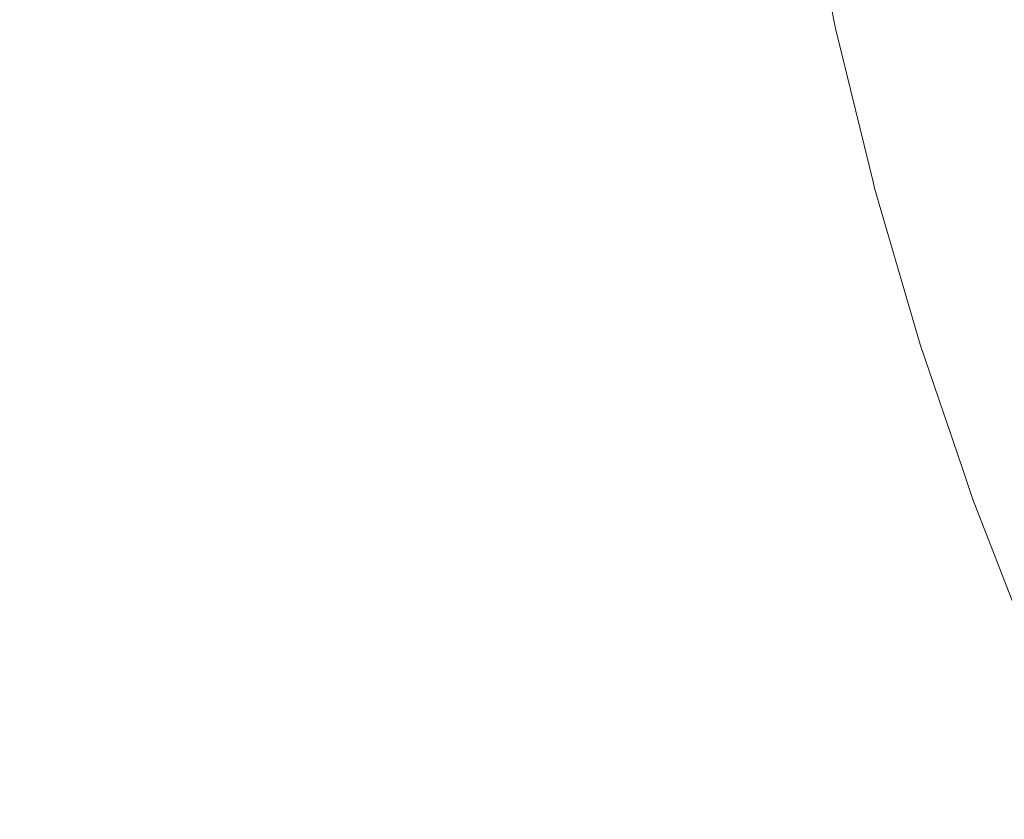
# Model space of a CAD drawing. Header units: centimetres. Extents: x -26 to 27.3, y -25.3 to -23.5.
# Tile 69 of 221: x -8.1565 to -8.1037, y -24.8455 to -24.8026. Entities that reach past the tile are written whole.
import ezdxf

# ---------------------------------------------------------------- set-up
doc = ezdxf.new("R2010")
doc.units = ezdxf.units.CM
doc.header["$LTSCALE"] = 2.54
doc.layers.add('Lucido design-1', color=7, linetype='Continuous')

# ---------------------------------------------------------------- blocks, each defined once
blk = doc.blocks.new('Gruppo-4-1')
at = {"color": 7, "linetype": 'Continuous', "lineweight": 9}
blk.add_3dface([(-25.917482, -23.559888, 1050.422055), (-25.917482, -25.159888, 1050.422055), (27.182518, -25.159888, 1050.422055), (27.182518, -23.559888, 1050.422055)], dxfattribs=at)
for points, invisible_edges in [([(-8.112384, -24.803097, 1049.930605), (-8.114083, -24.794554, 1049.930605), (-8.113657, -24.794479, 1049.934669), (-8.111961, -24.803003, 1049.934669)], 15), ([(-8.111961, -24.803003, 1049.934669), (-8.113657, -24.794479, 1049.934669), (-8.113067, -24.794375, 1049.938716), (-8.111377, -24.802873, 1049.938716)], 15), ([(-8.111377, -24.802873, 1049.938716), (-8.113067, -24.794375, 1049.938716), (-8.112314, -24.794242, 1049.942739), (-8.11063, -24.802708, 1049.942739)], 15), ([(-8.11063, -24.802708, 1049.942739), (-8.112314, -24.794242, 1049.942739), (-8.111399, -24.794081, 1049.94673), (-8.109723, -24.802507, 1049.94673)], 15), ([(-8.116024, -24.803904, 1049.696342), (-8.117755, -24.795202, 1049.696342), (-8.116814, -24.795036, 1049.700245), (-8.115092, -24.803697, 1049.700245)], 15), ([(-8.115092, -24.803697, 1049.700245), (-8.116814, -24.795036, 1049.700245), (-8.11603, -24.794897, 1049.704179), (-8.114314, -24.803525, 1049.704179)], 15), ([(-8.114314, -24.803525, 1049.704179), (-8.11603, -24.794897, 1049.704179), (-8.115402, -24.794787, 1049.708136), (-8.113692, -24.803387, 1049.708136)], 15), ([(-8.113692, -24.803387, 1049.708136), (-8.115402, -24.794787, 1049.708136), (-8.114932, -24.794704, 1049.71211), (-8.113225, -24.803283, 1049.71211)], 15), ([(-8.113225, -24.803283, 1049.71211), (-8.114932, -24.794704, 1049.71211), (-8.114619, -24.794649, 1049.716095), (-8.112915, -24.803214, 1049.716095)], 15), ([(-8.112915, -24.803214, 1049.716095), (-8.114619, -24.794649, 1049.716095), (-8.114463, -24.794621, 1049.720083), (-8.11276, -24.80318, 1049.720083)], 15), ([(-8.114241, -24.795637, 1049.722055), (-8.112741, -24.803176, 1049.722055), (-8.11276, -24.80318, 1049.720083), (-8.114463, -24.794621, 1049.720083)], 14), ([(-8.11274, -24.803176, 1049.9226), (-8.114442, -24.794617, 1049.9226), (-8.114345, -24.7946, 1049.92653), (-8.112643, -24.803154, 1049.92653)], 15), ([(-8.114442, -24.794617, 1049.9226), (-8.11274, -24.803176, 1049.9226), (-8.112741, -24.803176, 1049.922055), (-8.114241, -24.795637, 1049.922055)], 11), ([(-8.112643, -24.803154, 1049.92653), (-8.114345, -24.7946, 1049.92653), (-8.114083, -24.794554, 1049.930605), (-8.112384, -24.803097, 1049.930605)], 15), ([(-8.118349, -24.804419, 1049.688652), (-8.1201, -24.795615, 1049.688652), (-8.118851, -24.795395, 1049.692475), (-8.11711, -24.804144, 1049.692475)], 15), ([(-8.11711, -24.804144, 1049.692475), (-8.118851, -24.795395, 1049.692475), (-8.117755, -24.795202, 1049.696342), (-8.116024, -24.803904, 1049.696342)], 15), ([(-8.121278, -24.805068, 1049.681161), (-8.123055, -24.796136, 1049.681161), (-8.121502, -24.795862, 1049.684879), (-8.119739, -24.804727, 1049.684879)], 15), ([(-8.119739, -24.804727, 1049.684879), (-8.121502, -24.795862, 1049.684879), (-8.1201, -24.795615, 1049.688652), (-8.118349, -24.804419, 1049.688652)], 15), ([(-8.112741, -24.803176, 1049.722055), (-8.114241, -24.795637, 1049.722055), (-8.114241, -24.795637, 1049.922055), (-8.112741, -24.803176, 1049.922055)], 10), ([(-8.124795, -24.805848, 1049.673921), (-8.126603, -24.796762, 1049.673921), (-8.124756, -24.796436, 1049.677507), (-8.122964, -24.805442, 1049.677507)], 15), ([(-8.122964, -24.805442, 1049.677507), (-8.124756, -24.796436, 1049.677507), (-8.123055, -24.796136, 1049.681161), (-8.121278, -24.805068, 1049.681161)], 15), ([(-8.128882, -24.806754, 1049.666981), (-8.130725, -24.797488, 1049.666981), (-8.128593, -24.797113, 1049.670411), (-8.126769, -24.806286, 1049.670411)], 15), ([(-8.126769, -24.806286, 1049.670411), (-8.128593, -24.797113, 1049.670411), (-8.126603, -24.796762, 1049.673921), (-8.124795, -24.805848, 1049.673921)], 15), ([(-8.131131, -24.807253, 1049.66364), (-8.132993, -24.797888, 1049.66364), (-8.130725, -24.797488, 1049.666981), (-8.128882, -24.806754, 1049.666981)], 15), ([(-8.133549, -24.807789, 1049.660343), (-8.135433, -24.798319, 1049.660343), (-8.132993, -24.797888, 1049.66364), (-8.131131, -24.807253, 1049.66364)], 15), ([(-8.136063, -24.808346, 1049.657194), (-8.137969, -24.798766, 1049.657194), (-8.135433, -24.798319, 1049.660343), (-8.133549, -24.807789, 1049.660343)], 15), ([(-8.141463, -24.809543, 1049.651215), (-8.143416, -24.799726, 1049.651215), (-8.140631, -24.799235, 1049.65415), (-8.138702, -24.808931, 1049.65415)], 15), ([(-8.138702, -24.808931, 1049.65415), (-8.140631, -24.799235, 1049.65415), (-8.137969, -24.798766, 1049.657194), (-8.136063, -24.808346, 1049.657194)], 15), ([(-8.144341, -24.810181, 1049.648395), (-8.146319, -24.800238, 1049.648395), (-8.143416, -24.799726, 1049.651215), (-8.141463, -24.809543, 1049.651215)], 15), ([(-8.147332, -24.810844, 1049.645696), (-8.149336, -24.80077, 1049.645696), (-8.146319, -24.800238, 1049.648395), (-8.144341, -24.810181, 1049.648395)], 15), ([(-8.150431, -24.811531, 1049.643121), (-8.152462, -24.801321, 1049.643121), (-8.149336, -24.80077, 1049.645696), (-8.147332, -24.810844, 1049.645696)], 15), ([(-8.153632, -24.812241, 1049.640676), (-8.155691, -24.801891, 1049.640676), (-8.152462, -24.801321, 1049.643121), (-8.150431, -24.811531, 1049.643121)], 15), ([(-8.104043, -24.809877, 1049.95845), (-8.106046, -24.801692, 1049.95845), (-8.104508, -24.801351, 1049.962249), (-8.102521, -24.809469, 1049.962249)], 15), ([(-8.102521, -24.809469, 1049.962249), (-8.104508, -24.801351, 1049.962249), (-8.102817, -24.800976, 1049.965983), (-8.100849, -24.809021, 1049.965983)], 15), ([(-8.156932, -24.812973, 1049.638366), (-8.15902, -24.802478, 1049.638366), (-8.155691, -24.801891, 1049.640676), (-8.153632, -24.812241, 1049.640676)], 15), ([(-8.105411, -24.810243, 1049.954592), (-8.107429, -24.801998, 1049.954592), (-8.106046, -24.801692, 1049.95845), (-8.104043, -24.809877, 1049.95845)], 15), ([(-8.107681, -24.810852, 1049.94673), (-8.109723, -24.802507, 1049.94673), (-8.108655, -24.80227, 1049.950684), (-8.106624, -24.810569, 1049.950684)], 15), ([(-8.106624, -24.810569, 1049.950684), (-8.108655, -24.80227, 1049.950684), (-8.107429, -24.801998, 1049.954592), (-8.105411, -24.810243, 1049.954592)], 15), ([(-8.109896, -24.811445, 1049.934669), (-8.111961, -24.803003, 1049.934669), (-8.111377, -24.802873, 1049.938716), (-8.109317, -24.81129, 1049.938716)], 15), ([(-8.109317, -24.81129, 1049.938716), (-8.111377, -24.802873, 1049.938716), (-8.11063, -24.802708, 1049.942739), (-8.108579, -24.811092, 1049.942739)], 15), ([(-8.108579, -24.811092, 1049.942739), (-8.11063, -24.802708, 1049.942739), (-8.109723, -24.802507, 1049.94673), (-8.107681, -24.810852, 1049.94673)], 15), ([(-8.112223, -24.812069, 1049.704179), (-8.114314, -24.803525, 1049.704179), (-8.113692, -24.803387, 1049.708136), (-8.111608, -24.811904, 1049.708136)], 15), ([(-8.111608, -24.811904, 1049.708136), (-8.113692, -24.803387, 1049.708136), (-8.113225, -24.803283, 1049.71211), (-8.111146, -24.81178, 1049.71211)], 15), ([(-8.111146, -24.81178, 1049.71211), (-8.113225, -24.803283, 1049.71211), (-8.112915, -24.803214, 1049.716095), (-8.110839, -24.811698, 1049.716095)], 15), ([(-8.110839, -24.811698, 1049.716095), (-8.112915, -24.803214, 1049.716095), (-8.11276, -24.80318, 1049.720083), (-8.110686, -24.811657, 1049.720083)], 15), ([(-8.11276, -24.80318, 1049.720083), (-8.112741, -24.803176, 1049.722055), (-8.11266, -24.803506, 1049.722055)], 9), ([(-8.11266, -24.803506, 1049.722055), (-8.11075, -24.811313, 1049.722055), (-8.110686, -24.811657, 1049.720083), (-8.11276, -24.80318, 1049.720083)], 14), ([(-8.112741, -24.803176, 1049.922055), (-8.11266, -24.803506, 1049.922055), (-8.11266, -24.803506, 1049.722055), (-8.112741, -24.803176, 1049.722055)], 10), ([(-8.11266, -24.803506, 1049.922055), (-8.112741, -24.803176, 1049.922055), (-8.11274, -24.803176, 1049.9226)], 10), ([(-8.110666, -24.811651, 1049.9226), (-8.11274, -24.803176, 1049.9226), (-8.112643, -24.803154, 1049.92653), (-8.11057, -24.811626, 1049.92653)], 15), ([(-8.11075, -24.811313, 1049.922055), (-8.11266, -24.803506, 1049.922055), (-8.11274, -24.803176, 1049.9226), (-8.110666, -24.811651, 1049.9226)], 14), ([(-8.11057, -24.811626, 1049.92653), (-8.112643, -24.803154, 1049.92653), (-8.112384, -24.803097, 1049.930605), (-8.110314, -24.811557, 1049.930605)], 15), ([(-8.110314, -24.811557, 1049.930605), (-8.112384, -24.803097, 1049.930605), (-8.111961, -24.803003, 1049.934669), (-8.109896, -24.811445, 1049.934669)], 15), ([(-8.11499, -24.81281, 1049.692475), (-8.11711, -24.804144, 1049.692475), (-8.116024, -24.803904, 1049.696342), (-8.113915, -24.812522, 1049.696342)], 15), ([(-8.113915, -24.812522, 1049.696342), (-8.116024, -24.803904, 1049.696342), (-8.115092, -24.803697, 1049.700245), (-8.112993, -24.812275, 1049.700245)], 15), ([(-8.112993, -24.812275, 1049.700245), (-8.115092, -24.803697, 1049.700245), (-8.114314, -24.803525, 1049.704179), (-8.112223, -24.812069, 1049.704179)], 15), ([(-8.11266, -24.803506, 1049.722055), (-8.11266, -24.803506, 1049.922055), (-8.11075, -24.811313, 1049.922055), (-8.11075, -24.811313, 1049.722055)], 5), ([(-8.11759, -24.813507, 1049.684879), (-8.119739, -24.804727, 1049.684879), (-8.118349, -24.804419, 1049.688652), (-8.116215, -24.813138, 1049.688652)], 15), ([(-8.116215, -24.813138, 1049.688652), (-8.118349, -24.804419, 1049.688652), (-8.11711, -24.804144, 1049.692475), (-8.11499, -24.81281, 1049.692475)], 15), ([(-8.119113, -24.813915, 1049.681161), (-8.121278, -24.805068, 1049.681161), (-8.119739, -24.804727, 1049.684879), (-8.11759, -24.813507, 1049.684879)], 15), ([(-8.122593, -24.814847, 1049.673921), (-8.124795, -24.805848, 1049.673921), (-8.122964, -24.805442, 1049.677507), (-8.120781, -24.814362, 1049.677507)], 15), ([(-8.120781, -24.814362, 1049.677507), (-8.122964, -24.805442, 1049.677507), (-8.121278, -24.805068, 1049.681161), (-8.119113, -24.813915, 1049.681161)], 15), ([(-8.124546, -24.815371, 1049.670411), (-8.126769, -24.806286, 1049.670411), (-8.124795, -24.805848, 1049.673921), (-8.122593, -24.814847, 1049.673921)], 15), ([(-8.126636, -24.815931, 1049.666981), (-8.128882, -24.806754, 1049.666981), (-8.126769, -24.806286, 1049.670411), (-8.124546, -24.815371, 1049.670411)], 15), ([(-8.128861, -24.816527, 1049.66364), (-8.131131, -24.807253, 1049.66364), (-8.128882, -24.806754, 1049.666981), (-8.126636, -24.815931, 1049.666981)], 15), ([(-8.131254, -24.817168, 1049.660343), (-8.133549, -24.807789, 1049.660343), (-8.131131, -24.807253, 1049.66364), (-8.128861, -24.816527, 1049.66364)], 15), ([(-8.133741, -24.817834, 1049.657194), (-8.136063, -24.808346, 1049.657194), (-8.133549, -24.807789, 1049.660343), (-8.131254, -24.817168, 1049.660343)], 15), ([(-8.136352, -24.818534, 1049.65415), (-8.138702, -24.808931, 1049.65415), (-8.136063, -24.808346, 1049.657194), (-8.133741, -24.817834, 1049.657194)], 15), ([(-8.139084, -24.819266, 1049.651215), (-8.141463, -24.809543, 1049.651215), (-8.138702, -24.808931, 1049.65415), (-8.136352, -24.818534, 1049.65415)], 15), ([(-8.141931, -24.820029, 1049.648395), (-8.144341, -24.810181, 1049.648395), (-8.141463, -24.809543, 1049.651215), (-8.139084, -24.819266, 1049.651215)], 15), ([(-8.101685, -24.817967, 1049.95845), (-8.104043, -24.809877, 1049.95845), (-8.102521, -24.809469, 1049.962249), (-8.100183, -24.817493, 1049.962249)], 15), ([(-8.14489, -24.820822, 1049.645696), (-8.147332, -24.810844, 1049.645696), (-8.144341, -24.810181, 1049.648395), (-8.141931, -24.820029, 1049.648395)], 15), ([(-8.104234, -24.818771, 1049.950684), (-8.106624, -24.810569, 1049.950684), (-8.105411, -24.810243, 1049.954592), (-8.103036, -24.818393, 1049.954592)], 15), ([(-8.103036, -24.818393, 1049.954592), (-8.105411, -24.810243, 1049.954592), (-8.104043, -24.809877, 1049.95845), (-8.101685, -24.817967, 1049.95845)], 15), ([(-8.147956, -24.821643, 1049.643121), (-8.150431, -24.811531, 1049.643121), (-8.147332, -24.810844, 1049.645696), (-8.14489, -24.820822, 1049.645696)], 15), ([(-8.106163, -24.819379, 1049.942739), (-8.108579, -24.811092, 1049.942739), (-8.107681, -24.810852, 1049.94673), (-8.105277, -24.819099, 1049.94673)], 15), ([(-8.105277, -24.819099, 1049.94673), (-8.107681, -24.810852, 1049.94673), (-8.106624, -24.810569, 1049.950684), (-8.104234, -24.818771, 1049.950684)], 15), ([(-8.11075, -24.811313, 1049.722055), (-8.110667, -24.811652, 1049.722055), (-8.110686, -24.811657, 1049.720083)], 10), ([(-8.110667, -24.811652, 1049.722055), (-8.11075, -24.811313, 1049.722055), (-8.11075, -24.811313, 1049.922055), (-8.110667, -24.811652, 1049.922055)], 10), ([(-8.110666, -24.811651, 1049.9226), (-8.110667, -24.811652, 1049.922055), (-8.11075, -24.811313, 1049.922055)], 9), ([(-8.107464, -24.819789, 1049.934669), (-8.109896, -24.811445, 1049.934669), (-8.109317, -24.81129, 1049.938716), (-8.106892, -24.819609, 1049.938716)], 15), ([(-8.106892, -24.819609, 1049.938716), (-8.109317, -24.81129, 1049.938716), (-8.108579, -24.811092, 1049.942739), (-8.106163, -24.819379, 1049.942739)], 15), ([(-8.151124, -24.822492, 1049.640676), (-8.153632, -24.812241, 1049.640676), (-8.150431, -24.811531, 1049.643121), (-8.147956, -24.821643, 1049.643121)], 15), ([(-8.109762, -24.820514, 1049.704179), (-8.112223, -24.812069, 1049.704179), (-8.111608, -24.811904, 1049.708136), (-8.109154, -24.820322, 1049.708136)], 15), ([(-8.109154, -24.820322, 1049.708136), (-8.111608, -24.811904, 1049.708136), (-8.111146, -24.81178, 1049.71211), (-8.108698, -24.820178, 1049.71211)], 15), ([(-8.108698, -24.820178, 1049.71211), (-8.111146, -24.81178, 1049.71211), (-8.110839, -24.811698, 1049.716095), (-8.108395, -24.820083, 1049.716095)], 15), ([(-8.108395, -24.820083, 1049.716095), (-8.110839, -24.811698, 1049.716095), (-8.110686, -24.811657, 1049.720083), (-8.108244, -24.820035, 1049.720083)], 15), ([(-8.108244, -24.820035, 1049.720083), (-8.110686, -24.811657, 1049.720083), (-8.110667, -24.811652, 1049.722055), (-8.108513, -24.819042, 1049.722055)], 11), ([(-8.108513, -24.819042, 1049.922055), (-8.110667, -24.811652, 1049.922055), (-8.110666, -24.811651, 1049.9226), (-8.108224, -24.820029, 1049.9226)], 14), ([(-8.110667, -24.811652, 1049.922055), (-8.108513, -24.819042, 1049.922055), (-8.108513, -24.819042, 1049.722055), (-8.110667, -24.811652, 1049.722055)], 10), ([(-8.108224, -24.820029, 1049.9226), (-8.110666, -24.811651, 1049.9226), (-8.11057, -24.811626, 1049.92653), (-8.10813, -24.819999, 1049.92653)], 15), ([(-8.10813, -24.819999, 1049.92653), (-8.11057, -24.811626, 1049.92653), (-8.110314, -24.811557, 1049.930605), (-8.107876, -24.819919, 1049.930605)], 15), ([(-8.107876, -24.819919, 1049.930605), (-8.110314, -24.811557, 1049.930605), (-8.109896, -24.811445, 1049.934669), (-8.107464, -24.819789, 1049.934669)], 15), ([(-8.154389, -24.823367, 1049.638366), (-8.156932, -24.812973, 1049.638366), (-8.153632, -24.812241, 1049.640676), (-8.151124, -24.822492, 1049.640676)], 15), ([(-8.111432, -24.82104, 1049.696342), (-8.113915, -24.812522, 1049.696342), (-8.112993, -24.812275, 1049.700245), (-8.110521, -24.820753, 1049.700245)], 15), ([(-8.110521, -24.820753, 1049.700245), (-8.112993, -24.812275, 1049.700245), (-8.112223, -24.812069, 1049.704179), (-8.109762, -24.820514, 1049.704179)], 15), ([(-8.157745, -24.824266, 1049.636193), (-8.160325, -24.813725, 1049.636193), (-8.156932, -24.812973, 1049.638366), (-8.154389, -24.823367, 1049.638366)], 15), ([(-8.113703, -24.821756, 1049.688652), (-8.116215, -24.813138, 1049.688652), (-8.11499, -24.81281, 1049.692475), (-8.112493, -24.821375, 1049.692475)], 15), ([(-8.112493, -24.821375, 1049.692475), (-8.11499, -24.81281, 1049.692475), (-8.113915, -24.812522, 1049.696342), (-8.111432, -24.82104, 1049.696342)], 15), ([(-8.116565, -24.822658, 1049.681161), (-8.119113, -24.813915, 1049.681161), (-8.11759, -24.813507, 1049.684879), (-8.115061, -24.822184, 1049.684879)], 15), ([(-8.115061, -24.822184, 1049.684879), (-8.11759, -24.813507, 1049.684879), (-8.116215, -24.813138, 1049.688652), (-8.113703, -24.821756, 1049.688652)], 15), ([(-8.118212, -24.823178, 1049.677507), (-8.120781, -24.814362, 1049.677507), (-8.119113, -24.813915, 1049.681161), (-8.116565, -24.822658, 1049.681161)], 15), ([(-8.120001, -24.823742, 1049.673921), (-8.122593, -24.814847, 1049.673921), (-8.120781, -24.814362, 1049.677507), (-8.118212, -24.823178, 1049.677507)], 15), ([(-8.121928, -24.82435, 1049.670411), (-8.124546, -24.815371, 1049.670411), (-8.122593, -24.814847, 1049.673921), (-8.120001, -24.823742, 1049.673921)], 15), ([(-8.123992, -24.825, 1049.666981), (-8.126636, -24.815931, 1049.666981), (-8.124546, -24.815371, 1049.670411), (-8.121928, -24.82435, 1049.670411)], 15), ([(-8.126189, -24.825693, 1049.66364), (-8.128861, -24.816527, 1049.66364), (-8.126636, -24.815931, 1049.666981), (-8.123992, -24.825, 1049.666981)], 15), ([(-8.128552, -24.826438, 1049.660343), (-8.131254, -24.817168, 1049.660343), (-8.128861, -24.816527, 1049.66364), (-8.126189, -24.825693, 1049.66364)], 15), ([(-8.131008, -24.827212, 1049.657194), (-8.133741, -24.817834, 1049.657194), (-8.131254, -24.817168, 1049.660343), (-8.128552, -24.826438, 1049.660343)], 15), ([(-8.133586, -24.828025, 1049.65415), (-8.136352, -24.818534, 1049.65415), (-8.133741, -24.817834, 1049.657194), (-8.131008, -24.827212, 1049.657194)], 15), ([(-8.136283, -24.828876, 1049.651215), (-8.139084, -24.819266, 1049.651215), (-8.136352, -24.818534, 1049.65415), (-8.133586, -24.828025, 1049.65415)], 15), ([(-8.102515, -24.827234, 1049.94673), (-8.105277, -24.819099, 1049.94673), (-8.104234, -24.818771, 1049.950684), (-8.101488, -24.826861, 1049.950684)], 15), ([(-8.101488, -24.826861, 1049.950684), (-8.104234, -24.818771, 1049.950684), (-8.103036, -24.818393, 1049.954592), (-8.100307, -24.826431, 1049.954592)], 15), ([(-8.139094, -24.829762, 1049.648395), (-8.141931, -24.820029, 1049.648395), (-8.139084, -24.819266, 1049.651215), (-8.136283, -24.828876, 1049.651215)], 15), ([(-8.108513, -24.819042, 1049.722055), (-8.108225, -24.820029, 1049.722055), (-8.108244, -24.820035, 1049.720083)], 10), ([(-8.108225, -24.820029, 1049.722055), (-8.108513, -24.819042, 1049.722055), (-8.108513, -24.819042, 1049.922055), (-8.108225, -24.820029, 1049.922055)], 10), ([(-8.108224, -24.820029, 1049.9226), (-8.108225, -24.820029, 1049.922055), (-8.108513, -24.819042, 1049.922055)], 9), ([(-8.103389, -24.827552, 1049.942739), (-8.106163, -24.819379, 1049.942739), (-8.105277, -24.819099, 1049.94673), (-8.102515, -24.827234, 1049.94673)], 15), ([(-8.105077, -24.828167, 1049.930605), (-8.107876, -24.819919, 1049.930605), (-8.107464, -24.819789, 1049.934669), (-8.10467, -24.828019, 1049.934669)], 15), ([(-8.10467, -24.828019, 1049.934669), (-8.107464, -24.819789, 1049.934669), (-8.106892, -24.819609, 1049.938716), (-8.104107, -24.827814, 1049.938716)], 15), ([(-8.104107, -24.827814, 1049.938716), (-8.106892, -24.819609, 1049.938716), (-8.106163, -24.819379, 1049.942739), (-8.103389, -24.827552, 1049.942739)], 15), ([(-8.142016, -24.830683, 1049.645696), (-8.14489, -24.820822, 1049.645696), (-8.141931, -24.820029, 1049.648395), (-8.139094, -24.829762, 1049.648395)], 15), ([(-8.106934, -24.828843, 1049.704179), (-8.109762, -24.820514, 1049.704179), (-8.109154, -24.820322, 1049.708136), (-8.106335, -24.828625, 1049.708136)], 15), ([(-8.106335, -24.828625, 1049.708136), (-8.109154, -24.820322, 1049.708136), (-8.108698, -24.820178, 1049.71211), (-8.105886, -24.828462, 1049.71211)], 15), ([(-8.105886, -24.828462, 1049.71211), (-8.108698, -24.820178, 1049.71211), (-8.108395, -24.820083, 1049.716095), (-8.105588, -24.828353, 1049.716095)], 15), ([(-8.105588, -24.828353, 1049.716095), (-8.108395, -24.820083, 1049.716095), (-8.108244, -24.820035, 1049.720083), (-8.105439, -24.828299, 1049.720083)], 15), ([(-8.105439, -24.828299, 1049.720083), (-8.108244, -24.820035, 1049.720083), (-8.108225, -24.820029, 1049.722055), (-8.105966, -24.826685, 1049.722055)], 11), ([(-8.108225, -24.820029, 1049.922055), (-8.105966, -24.826685, 1049.922055), (-8.105966, -24.826685, 1049.722055), (-8.108225, -24.820029, 1049.722055)], 10), ([(-8.105966, -24.826685, 1049.922055), (-8.108225, -24.820029, 1049.922055), (-8.108224, -24.820029, 1049.9226), (-8.105419, -24.828292, 1049.9226)], 14), ([(-8.105419, -24.828292, 1049.9226), (-8.108224, -24.820029, 1049.9226), (-8.10813, -24.819999, 1049.92653), (-8.105326, -24.828258, 1049.92653)], 15), ([(-8.105326, -24.828258, 1049.92653), (-8.10813, -24.819999, 1049.92653), (-8.107876, -24.819919, 1049.930605), (-8.105077, -24.828167, 1049.930605)], 15), ([(-8.145043, -24.831638, 1049.643121), (-8.147956, -24.821643, 1049.643121), (-8.14489, -24.820822, 1049.645696), (-8.142016, -24.830683, 1049.645696)], 15), ([(-8.10858, -24.829442, 1049.696342), (-8.111432, -24.82104, 1049.696342), (-8.110521, -24.820753, 1049.700245), (-8.107683, -24.829115, 1049.700245)], 15), ([(-8.107683, -24.829115, 1049.700245), (-8.110521, -24.820753, 1049.700245), (-8.109762, -24.820514, 1049.704179), (-8.106934, -24.828843, 1049.704179)], 15), ([(-8.110818, -24.830257, 1049.688652), (-8.113703, -24.821756, 1049.688652), (-8.112493, -24.821375, 1049.692475), (-8.109626, -24.829823, 1049.692475)], 15), ([(-8.109626, -24.829823, 1049.692475), (-8.112493, -24.821375, 1049.692475), (-8.111432, -24.82104, 1049.696342), (-8.10858, -24.829442, 1049.696342)], 15), ([(-8.148171, -24.832624, 1049.640676), (-8.151124, -24.822492, 1049.640676), (-8.147956, -24.821643, 1049.643121), (-8.145043, -24.831638, 1049.643121)], 15), ([(-8.112156, -24.830743, 1049.684879), (-8.115061, -24.822184, 1049.684879), (-8.113703, -24.821756, 1049.688652), (-8.110818, -24.830257, 1049.688652)], 15), ([(-8.113637, -24.831283, 1049.681161), (-8.116565, -24.822658, 1049.681161), (-8.115061, -24.822184, 1049.684879), (-8.112156, -24.830743, 1049.684879)], 15), ([(-8.151395, -24.83364, 1049.638366), (-8.154389, -24.823367, 1049.638366), (-8.151124, -24.822492, 1049.640676), (-8.148171, -24.832624, 1049.640676)], 15), ([(-8.11526, -24.831873, 1049.677507), (-8.118212, -24.823178, 1049.677507), (-8.116565, -24.822658, 1049.681161), (-8.113637, -24.831283, 1049.681161)], 15), ([(-8.154709, -24.834685, 1049.636193), (-8.157745, -24.824266, 1049.636193), (-8.154389, -24.823367, 1049.638366), (-8.151395, -24.83364, 1049.638366)], 15), ([(-8.117023, -24.832515, 1049.673921), (-8.120001, -24.823742, 1049.673921), (-8.118212, -24.823178, 1049.677507), (-8.11526, -24.831873, 1049.677507)], 15), ([(-8.118922, -24.833206, 1049.670411), (-8.121928, -24.82435, 1049.670411), (-8.120001, -24.823742, 1049.673921), (-8.117023, -24.832515, 1049.673921)], 15), ([(-8.158108, -24.835757, 1049.634163), (-8.161188, -24.825189, 1049.634163), (-8.157745, -24.824266, 1049.636193), (-8.154709, -24.834685, 1049.636193)], 15), ([(-8.120956, -24.833946, 1049.666981), (-8.123992, -24.825, 1049.666981), (-8.121928, -24.82435, 1049.670411), (-8.118922, -24.833206, 1049.670411)], 15), ([(-8.12312, -24.834734, 1049.66364), (-8.126189, -24.825693, 1049.66364), (-8.123992, -24.825, 1049.666981), (-8.120956, -24.833946, 1049.666981)], 15), ([(-8.125448, -24.835582, 1049.660343), (-8.128552, -24.826438, 1049.660343), (-8.126189, -24.825693, 1049.66364), (-8.12312, -24.834734, 1049.66364)], 15), ([(-8.127868, -24.836462, 1049.657194), (-8.131008, -24.827212, 1049.657194), (-8.128552, -24.826438, 1049.660343), (-8.125448, -24.835582, 1049.660343)], 15), ([(-8.105966, -24.826685, 1049.722055), (-8.105421, -24.828292, 1049.722055), (-8.105439, -24.828299, 1049.720083)], 10), ([(-8.105421, -24.828292, 1049.722055), (-8.105966, -24.826685, 1049.722055), (-8.105966, -24.826685, 1049.922055), (-8.105421, -24.828292, 1049.922055)], 10), ([(-8.105419, -24.828292, 1049.9226), (-8.105421, -24.828292, 1049.922055), (-8.105966, -24.826685, 1049.922055)], 9), ([(-8.130408, -24.837387, 1049.65415), (-8.133586, -24.828025, 1049.65415), (-8.131008, -24.827212, 1049.657194), (-8.127868, -24.836462, 1049.657194)], 15), ([(-8.100967, -24.83589, 1049.938716), (-8.104107, -24.827814, 1049.938716), (-8.103389, -24.827552, 1049.942739), (-8.10026, -24.835597, 1049.942739)], 15), ([(-8.133065, -24.838354, 1049.651215), (-8.136283, -24.828876, 1049.651215), (-8.133586, -24.828025, 1049.65415), (-8.130408, -24.837387, 1049.65415)], 15), ([(-8.102276, -24.836432, 1049.720083), (-8.105439, -24.828299, 1049.720083), (-8.105421, -24.828292, 1049.722055), (-8.103112, -24.834228, 1049.722055)], 11), ([(-8.105421, -24.828292, 1049.922055), (-8.103112, -24.834228, 1049.922055), (-8.103112, -24.834228, 1049.722055), (-8.105421, -24.828292, 1049.722055)], 10), ([(-8.103112, -24.834228, 1049.922055), (-8.105421, -24.828292, 1049.922055), (-8.105419, -24.828292, 1049.9226), (-8.102257, -24.836424, 1049.9226)], 14), ([(-8.102257, -24.836424, 1049.9226), (-8.105419, -24.828292, 1049.9226), (-8.105326, -24.828258, 1049.92653), (-8.102165, -24.836386, 1049.92653)], 15), ([(-8.102165, -24.836386, 1049.92653), (-8.105326, -24.828258, 1049.92653), (-8.105077, -24.828167, 1049.930605), (-8.10192, -24.836285, 1049.930605)], 15), ([(-8.10192, -24.836285, 1049.930605), (-8.105077, -24.828167, 1049.930605), (-8.10467, -24.828019, 1049.934669), (-8.10152, -24.836119, 1049.934669)], 15), ([(-8.10152, -24.836119, 1049.934669), (-8.10467, -24.828019, 1049.934669), (-8.104107, -24.827814, 1049.938716), (-8.100967, -24.83589, 1049.938716)], 15), ([(-8.103746, -24.837041, 1049.704179), (-8.106934, -24.828843, 1049.704179), (-8.106335, -24.828625, 1049.708136), (-8.103157, -24.836797, 1049.708136)], 15), ([(-8.103157, -24.836797, 1049.708136), (-8.106335, -24.828625, 1049.708136), (-8.105886, -24.828462, 1049.71211), (-8.102716, -24.836614, 1049.71211)], 15), ([(-8.102716, -24.836614, 1049.71211), (-8.105886, -24.828462, 1049.71211), (-8.105588, -24.828353, 1049.716095), (-8.102422, -24.836493, 1049.716095)], 15), ([(-8.102422, -24.836493, 1049.716095), (-8.105588, -24.828353, 1049.716095), (-8.105439, -24.828299, 1049.720083), (-8.102276, -24.836432, 1049.720083)], 15), ([(-8.135836, -24.839362, 1049.648395), (-8.139094, -24.829762, 1049.648395), (-8.136283, -24.828876, 1049.651215), (-8.133065, -24.838354, 1049.651215)], 15), ([(-8.105364, -24.837711, 1049.696342), (-8.10858, -24.829442, 1049.696342), (-8.107683, -24.829115, 1049.700245), (-8.104482, -24.837346, 1049.700245)], 15), ([(-8.104482, -24.837346, 1049.700245), (-8.107683, -24.829115, 1049.700245), (-8.106934, -24.828843, 1049.704179), (-8.103746, -24.837041, 1049.704179)], 15), ([(-8.138714, -24.84041, 1049.645696), (-8.142016, -24.830683, 1049.645696), (-8.139094, -24.829762, 1049.648395), (-8.135836, -24.839362, 1049.648395)], 15), ([(-8.107565, -24.838623, 1049.688652), (-8.110818, -24.830257, 1049.688652), (-8.109626, -24.829823, 1049.692475), (-8.106392, -24.838137, 1049.692475)], 15), ([(-8.106392, -24.838137, 1049.692475), (-8.109626, -24.829823, 1049.692475), (-8.10858, -24.829442, 1049.696342), (-8.105364, -24.837711, 1049.696342)], 15), ([(-8.10888, -24.839168, 1049.684879), (-8.112156, -24.830743, 1049.684879), (-8.110818, -24.830257, 1049.688652), (-8.107565, -24.838623, 1049.688652)], 15), ([(-8.141697, -24.841496, 1049.643121), (-8.145043, -24.831638, 1049.643121), (-8.142016, -24.830683, 1049.645696), (-8.138714, -24.84041, 1049.645696)], 15), ([(-8.110336, -24.839771, 1049.681161), (-8.113637, -24.831283, 1049.681161), (-8.112156, -24.830743, 1049.684879), (-8.10888, -24.839168, 1049.684879)], 15), ([(-8.111932, -24.840432, 1049.677507), (-8.11526, -24.831873, 1049.677507), (-8.113637, -24.831283, 1049.681161), (-8.110336, -24.839771, 1049.681161)], 15), ([(-8.144779, -24.842617, 1049.640676), (-8.148171, -24.832624, 1049.640676), (-8.145043, -24.831638, 1049.643121), (-8.141697, -24.841496, 1049.643121)], 15), ([(-8.113665, -24.84115, 1049.673921), (-8.117023, -24.832515, 1049.673921), (-8.11526, -24.831873, 1049.677507), (-8.111932, -24.840432, 1049.677507)], 15), ([(-8.115532, -24.841923, 1049.670411), (-8.118922, -24.833206, 1049.670411), (-8.117023, -24.832515, 1049.673921), (-8.113665, -24.84115, 1049.673921)], 15), ([(-8.147955, -24.843773, 1049.638366), (-8.151395, -24.83364, 1049.638366), (-8.148171, -24.832624, 1049.640676), (-8.144779, -24.842617, 1049.640676)], 15), ([(-8.117532, -24.842751, 1049.666981), (-8.120956, -24.833946, 1049.666981), (-8.118922, -24.833206, 1049.670411), (-8.115532, -24.841923, 1049.670411)], 15), ([(-8.15122, -24.844962, 1049.636193), (-8.154709, -24.834685, 1049.636193), (-8.151395, -24.83364, 1049.638366), (-8.147955, -24.843773, 1049.638366)], 15), ([(-8.11966, -24.843633, 1049.66364), (-8.12312, -24.834734, 1049.66364), (-8.120956, -24.833946, 1049.666981), (-8.117532, -24.842751, 1049.666981)], 15), ([(-8.15457, -24.846181, 1049.634163), (-8.158108, -24.835757, 1049.634163), (-8.154709, -24.834685, 1049.636193), (-8.15122, -24.844962, 1049.636193)], 15), ([(-8.121949, -24.844581, 1049.660343), (-8.125448, -24.835582, 1049.660343), (-8.12312, -24.834734, 1049.66364), (-8.11966, -24.843633, 1049.66364)], 15), ([(-8.124327, -24.845566, 1049.657194), (-8.127868, -24.836462, 1049.657194), (-8.125448, -24.835582, 1049.660343), (-8.121949, -24.844581, 1049.660343)], 15), ([(-8.157997, -24.847428, 1049.63228), (-8.161587, -24.836854, 1049.63228), (-8.158108, -24.835757, 1049.634163), (-8.15457, -24.846181, 1049.634163)], 15), ([(-8.126825, -24.846601, 1049.65415), (-8.130408, -24.837387, 1049.65415), (-8.127868, -24.836462, 1049.657194), (-8.124327, -24.845566, 1049.657194)], 15), ([(-8.100925, -24.845429, 1049.700245), (-8.104482, -24.837346, 1049.700245), (-8.103746, -24.837041, 1049.704179), (-8.100204, -24.845092, 1049.704179)], 15), ([(-8.100204, -24.845092, 1049.704179), (-8.103746, -24.837041, 1049.704179), (-8.103157, -24.836797, 1049.708136), (-8.099626, -24.844823, 1049.708136)], 15), ([(-8.129438, -24.847683, 1049.651215), (-8.133065, -24.838354, 1049.651215), (-8.130408, -24.837387, 1049.65415), (-8.126825, -24.846601, 1049.65415)], 15), ([(-8.102799, -24.846303, 1049.692475), (-8.106392, -24.838137, 1049.692475), (-8.105364, -24.837711, 1049.696342), (-8.101791, -24.845833, 1049.696342)], 15), ([(-8.101791, -24.845833, 1049.696342), (-8.105364, -24.837711, 1049.696342), (-8.104482, -24.837346, 1049.700245), (-8.100925, -24.845429, 1049.700245)], 15), ([(-8.103949, -24.846839, 1049.688652), (-8.107565, -24.838623, 1049.688652), (-8.106392, -24.838137, 1049.692475), (-8.102799, -24.846303, 1049.692475)], 15), ([(-8.132161, -24.848811, 1049.648395), (-8.135836, -24.839362, 1049.648395), (-8.133065, -24.838354, 1049.651215), (-8.129438, -24.847683, 1049.651215)], 15), ([(-8.105239, -24.847441, 1049.684879), (-8.10888, -24.839168, 1049.684879), (-8.107565, -24.838623, 1049.688652), (-8.103949, -24.846839, 1049.688652)], 15), ([(-8.134991, -24.849983, 1049.645696), (-8.138714, -24.84041, 1049.645696), (-8.135836, -24.839362, 1049.648395), (-8.132161, -24.848811, 1049.648395)], 15), ([(-8.106668, -24.848107, 1049.681161), (-8.110336, -24.839771, 1049.681161), (-8.10888, -24.839168, 1049.684879), (-8.105239, -24.847441, 1049.684879)], 15), ([(-8.108234, -24.848837, 1049.677507), (-8.111932, -24.840432, 1049.677507), (-8.110336, -24.839771, 1049.681161), (-8.106668, -24.848107, 1049.681161)], 15), ([(-8.137924, -24.851198, 1049.643121), (-8.141697, -24.841496, 1049.643121), (-8.138714, -24.84041, 1049.645696), (-8.134991, -24.849983, 1049.645696)], 15), ([(-8.109933, -24.84963, 1049.673921), (-8.113665, -24.84115, 1049.673921), (-8.111932, -24.840432, 1049.677507), (-8.108234, -24.848837, 1049.677507)], 15), ([(-8.111765, -24.850484, 1049.670411), (-8.115532, -24.841923, 1049.670411), (-8.113665, -24.84115, 1049.673921), (-8.109933, -24.84963, 1049.673921)], 15), ([(-8.140954, -24.852453, 1049.640676), (-8.144779, -24.842617, 1049.640676), (-8.141697, -24.841496, 1049.643121), (-8.137924, -24.851198, 1049.643121)], 15), ([(-8.113727, -24.851398, 1049.666981), (-8.117532, -24.842751, 1049.666981), (-8.115532, -24.841923, 1049.670411), (-8.111765, -24.850484, 1049.670411)], 15), ([(-8.144077, -24.853746, 1049.638366), (-8.147955, -24.843773, 1049.638366), (-8.144779, -24.842617, 1049.640676), (-8.140954, -24.852453, 1049.640676)], 15), ([(-8.115815, -24.852372, 1049.66364), (-8.11966, -24.843633, 1049.66364), (-8.117532, -24.842751, 1049.666981), (-8.113727, -24.851398, 1049.666981)], 15), ([(-8.147287, -24.855076, 1049.636193), (-8.15122, -24.844962, 1049.636193), (-8.147955, -24.843773, 1049.638366), (-8.144077, -24.853746, 1049.638366)], 15), ([(-8.11806, -24.853419, 1049.660343), (-8.121949, -24.844581, 1049.660343), (-8.11966, -24.843633, 1049.66364), (-8.115815, -24.852372, 1049.66364)], 15), ([(-8.120393, -24.854507, 1049.657194), (-8.124327, -24.845566, 1049.657194), (-8.121949, -24.844581, 1049.660343), (-8.11806, -24.853419, 1049.660343)], 15), ([(-8.15058, -24.85644, 1049.634163), (-8.15457, -24.846181, 1049.634163), (-8.15122, -24.844962, 1049.636193), (-8.147287, -24.855076, 1049.636193)], 15)]:
    blk.add_3dface(points, dxfattribs=dict(at, invisible_edges=invisible_edges))

msp = doc.modelspace()

# ---------------------------------------------------------------- block references
at = {"layer": 'Lucido design-1', "color": 7}
msp.add_blockref('Gruppo-4-1', (0, 0), dxfattribs=at)

doc.saveas('drawing.dxf')
